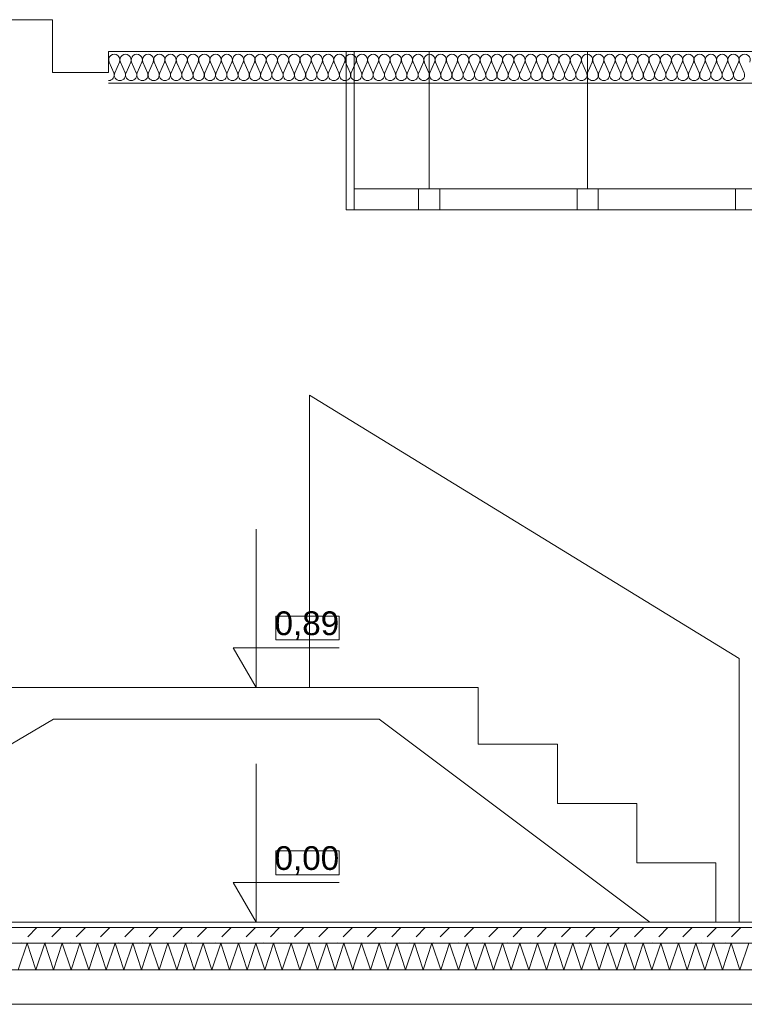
# Model space of a CAD drawing. Header units: millimetres. Extents: x 204754 to 495640, y -178579 to -98814.
# Tile 173 of 179: x 399839 to 402583, y -138877 to -135146. Entities that reach past the tile are written whole.
import ezdxf

# ---------------------------------------------------------------- set-up
doc = ezdxf.new("R2010")
doc.units = ezdxf.units.MM
doc.header["$MEASUREMENT"] = 0
doc.layers.get('0').update_dxf_attribs({"color": 252, "lineweight": 5})
for name, color, linetype, lineweight in [('Nowe_220-A Ściany', 252, 'Continuous', 5), ('Nowe_220-A Ściany_Nr_pióra__1', 252, 'Continuous', 5), ('Nowe_220-A Ściany_Nr_pióra__141', 252, 'Continuous', 5), ('Nowe_220-A Ściany_Nr_pióra__174', 252, 'Continuous', 5), ('Nowe_299-A Wymiary Opisy_Nr_pióra__7', 252, 'Continuous', 5), ('Nowe_320-W Umeblowanie_Nr_pióra__103', 252, 'Continuous', 5), ('Nowe_820-G Rysunki Obrazki_Nr_pióra__1', 252, 'Continuous', 5), ('Nowe_820-G Rysunki Obrazki_Nr_pióra__3', 252, 'Continuous', 5), ('Nowe_Nowe_220(1)-A Ściany zewnętrzne_Nr_pióra__3', 252, 'Continuous', 5)]:
    doc.layers.add(name, color=color, linetype=linetype, lineweight=lineweight)
doc.styles.add('GENERATED_STYLE_4', font='arial.ttf')

# ---------------------------------------------------------------- blocks, each defined once
blk = doc.blocks.new('podkład 20251118')
at = {"color": 252, "lineweight": 5}
for p, q in [((401048.5, -137406.2), (400809.1, -137406.2)), ((400809.1, -137406.2), (400809.1, -137496.2)), ((401048.5, -137496.2), (401048.5, -137406.2)), ((400809.1, -137496.2), (401048.5, -137496.2)), ((401048.5, -138296.2), (400809.1, -138296.2)), ((400809.1, -138296.2), (400809.1, -138386.2)), ((401048.5, -138386.2), (401048.5, -138296.2)), ((400809.1, -138386.2), (401048.5, -138386.2))]:
    blk.add_line(p, q, dxfattribs=at)
at = {"layer": 'Nowe_220-A Ściany', "color": 252, "linetype": 'Continuous', "lineweight": 5}
for p, q in [((399868.9, -138621.2), (399903.9, -138586.2)), ((399960.8, -138621.2), (399995.8, -138586.2)), ((400052.7, -138621.2), (400087.7, -138586.2)), ((400144.7, -138621.2), (400179.6, -138586.2)), ((400236.6, -138621.2), (400271.6, -138586.2)), ((400328.5, -138621.2), (400363.5, -138586.2)), ((400420.4, -138621.2), (400455.4, -138586.2)), ((400512.4, -138621.2), (400547.3, -138586.2)), ((400604.3, -138621.2), (400639.3, -138586.2)), ((400696.2, -138621.2), (400731.2, -138586.2)), ((400788.1, -138621.2), (400823.1, -138586.2)), ((400880, -138621.2), (400915, -138586.2)), ((400972, -138621.2), (401007, -138586.2)), ((401063.9, -138621.2), (401098.9, -138586.2)), ((401155.8, -138621.2), (401190.8, -138586.2)), ((401247.7, -138621.2), (401282.7, -138586.2)), ((401339.7, -138621.2), (401374.6, -138586.2)), ((401431.6, -138621.2), (401466.6, -138586.2)), ((401523.5, -138621.2), (401558.5, -138586.2)), ((401615.4, -138621.2), (401650.4, -138586.2)), ((401707.4, -138621.2), (401742.3, -138586.2)), ((401799.3, -138621.2), (401834.3, -138586.2)), ((401891.2, -138621.2), (401926.2, -138586.2)), ((401983.1, -138621.2), (402018.1, -138586.2)), ((402075.1, -138621.2), (402110, -138586.2)), ((402167, -138621.2), (402202, -138586.2)), ((402258.9, -138621.2), (402293.9, -138586.2)), ((402350.8, -138621.2), (402385.8, -138586.2)), ((402442.8, -138621.2), (402477.7, -138586.2)), ((402534.7, -138621.2), (402569.7, -138586.2)), ((399843.9, -138646.2), (399845.9, -138644.2)), ((399935.8, -138646.2), (399937.8, -138644.2)), ((400027.7, -138646.2), (400029.8, -138644.2)), ((400119.6, -138646.2), (400121.7, -138644.2)), ((400211.6, -138646.2), (400213.6, -138644.2)), ((400303.5, -138646.2), (400305.5, -138644.2)), ((400395.4, -138646.2), (400397.4, -138644.2)), ((400487.3, -138646.2), (400489.4, -138644.2)), ((400579.3, -138646.2), (400581.3, -138644.2)), ((400671.2, -138646.2), (400673.2, -138644.2)), ((400763.1, -138646.2), (400765.1, -138644.2)), ((400855, -138646.2), (400857.1, -138644.2)), ((400947, -138646.2), (400949, -138644.2)), ((401038.9, -138646.2), (401040.9, -138644.2)), ((401130.8, -138646.2), (401132.8, -138644.2)), ((401222.7, -138646.2), (401224.8, -138644.2)), ((401314.6, -138646.2), (401316.7, -138644.2)), ((401406.6, -138646.2), (401408.6, -138644.2)), ((401498.5, -138646.2), (401500.5, -138644.2)), ((401590.4, -138646.2), (401592.5, -138644.2)), ((401682.3, -138646.2), (401684.4, -138644.2)), ((401774.3, -138646.2), (401776.3, -138644.2)), ((401866.2, -138646.2), (401868.2, -138644.2)), ((401958.1, -138646.2), (401960.2, -138644.2)), ((402050, -138646.2), (402052.1, -138644.2)), ((402142, -138646.2), (402144, -138644.2)), ((402233.9, -138646.2), (402235.9, -138644.2)), ((402325.8, -138646.2), (402327.8, -138644.2)), ((402417.7, -138646.2), (402419.8, -138644.2)), ((402509.7, -138646.2), (402511.7, -138644.2))]:
    blk.add_line(p, q, dxfattribs=at)
at = {"layer": 'Nowe_220-A Ściany_Nr_pióra__1', "color": 252, "linetype": 'Continuous', "lineweight": 5}
for p, q in [((401106, -138566.2), (395703.4, -138566.2)), ((410494.7, -138566.2), (401106, -138566.2)), ((401106, -138646.2), (395703.4, -138646.2)), ((410494.7, -138646.2), (401106, -138646.2)), ((395703.4, -138746.2), (401106, -138746.2)), ((401106, -138746.2), (410494.7, -138746.2))]:
    blk.add_line(p, q, dxfattribs=at)
at = {"layer": 'Nowe_220-A Ściany_Nr_pióra__141', "color": 252, "linetype": 'Continuous', "lineweight": 5}
for p, q in [((401106, -138586.2), (395703.4, -138586.2)), ((410494.7, -138586.2), (401106, -138586.2))]:
    blk.add_line(p, q, dxfattribs=at)
at = {"layer": 'Nowe_220-A Ściany_Nr_pióra__174', "color": 252, "linetype": 'Continuous', "lineweight": 5}
for p, q in [((399866.7, -138646.2), (399833.3, -138746.2)), ((399900, -138746.2), (399866.7, -138646.2)), ((399933.3, -138646.2), (399900, -138746.2)), ((399966.7, -138746.2), (399933.3, -138646.2)), ((400000, -138646.2), (399966.7, -138746.2)), ((400033.3, -138746.2), (400000, -138646.2)), ((400066.7, -138646.2), (400033.3, -138746.2)), ((400100, -138746.2), (400066.7, -138646.2)), ((400133.3, -138646.2), (400100, -138746.2)), ((400166.7, -138746.2), (400133.3, -138646.2)), ((400200, -138646.2), (400166.7, -138746.2)), ((400233.3, -138746.2), (400200, -138646.2)), ((400266.7, -138646.2), (400233.3, -138746.2)), ((400300, -138746.2), (400266.7, -138646.2)), ((400333.3, -138646.2), (400300, -138746.2)), ((400366.7, -138746.2), (400333.3, -138646.2)), ((400400, -138646.2), (400366.7, -138746.2)), ((400433.3, -138746.2), (400400, -138646.2)), ((400466.7, -138646.2), (400433.3, -138746.2)), ((400500, -138746.2), (400466.7, -138646.2)), ((400533.3, -138646.2), (400500, -138746.2)), ((400566.7, -138746.2), (400533.3, -138646.2)), ((400600, -138646.2), (400566.7, -138746.2)), ((400633.3, -138746.2), (400600, -138646.2)), ((400666.7, -138646.2), (400633.3, -138746.2)), ((400700, -138746.2), (400666.7, -138646.2)), ((400733.3, -138646.2), (400700, -138746.2)), ((400766.7, -138746.2), (400733.3, -138646.2)), ((400800, -138646.2), (400766.7, -138746.2)), ((400833.3, -138746.2), (400800, -138646.2)), ((400866.7, -138646.2), (400833.3, -138746.2)), ((400900, -138746.2), (400866.7, -138646.2)), ((400933.3, -138646.2), (400900, -138746.2)), ((400966.7, -138746.2), (400933.3, -138646.2)), ((401000, -138646.2), (400966.7, -138746.2)), ((401033.3, -138746.2), (401000, -138646.2)), ((401066.7, -138646.2), (401033.3, -138746.2)), ((401100, -138746.2), (401066.7, -138646.2)), ((401133.3, -138646.2), (401106, -138728.1)), ((401166.7, -138746.2), (401133.3, -138646.2)), ((401200, -138646.2), (401166.7, -138746.2)), ((401233.3, -138746.2), (401200, -138646.2)), ((401266.7, -138646.2), (401233.3, -138746.2)), ((401300, -138746.2), (401266.7, -138646.2)), ((401333.3, -138646.2), (401300, -138746.2)), ((401366.7, -138746.2), (401333.3, -138646.2)), ((401400, -138646.2), (401366.7, -138746.2)), ((401433.3, -138746.2), (401400, -138646.2)), ((401466.7, -138646.2), (401433.3, -138746.2)), ((401500, -138746.2), (401466.7, -138646.2)), ((401533.3, -138646.2), (401500, -138746.2)), ((401566.7, -138746.2), (401533.3, -138646.2)), ((401600, -138646.2), (401566.7, -138746.2)), ((401633.3, -138746.2), (401600, -138646.2)), ((401666.7, -138646.2), (401633.3, -138746.2)), ((401700, -138746.2), (401666.7, -138646.2)), ((401733.3, -138646.2), (401700, -138746.2)), ((401766.7, -138746.2), (401733.3, -138646.2)), ((401800, -138646.2), (401766.7, -138746.2)), ((401833.3, -138746.2), (401800, -138646.2)), ((401866.7, -138646.2), (401833.3, -138746.2)), ((401900, -138746.2), (401866.7, -138646.2)), ((401933.3, -138646.2), (401900, -138746.2)), ((401966.7, -138746.2), (401933.3, -138646.2)), ((402000, -138646.2), (401966.7, -138746.2)), ((402033.3, -138746.2), (402000, -138646.2)), ((402066.7, -138646.2), (402033.3, -138746.2)), ((402100, -138746.2), (402066.7, -138646.2)), ((402133.3, -138646.2), (402100, -138746.2)), ((402166.7, -138746.2), (402133.3, -138646.2)), ((402200, -138646.2), (402166.7, -138746.2)), ((402233.3, -138746.2), (402200, -138646.2)), ((402266.7, -138646.2), (402233.3, -138746.2)), ((402300, -138746.2), (402266.7, -138646.2)), ((402333.3, -138646.2), (402300, -138746.2)), ((402366.7, -138746.2), (402333.3, -138646.2)), ((402400, -138646.2), (402366.7, -138746.2)), ((402433.3, -138746.2), (402400, -138646.2)), ((402466.7, -138646.2), (402433.3, -138746.2)), ((402500, -138746.2), (402466.7, -138646.2)), ((402533.3, -138646.2), (402500, -138746.2)), ((402566.7, -138746.2), (402533.3, -138646.2)), ((402600, -138646.2), (402566.7, -138746.2)), ((401106, -138728.1), (401100, -138746.2))]:
    blk.add_line(p, q, dxfattribs=at)
at = {"layer": 'Nowe_299-A Wymiary Opisy_Nr_pióra__7', "color": 252, "linetype": 'Continuous', "lineweight": 5}
for p, q in [((400734.1, -137676.2), (400734.1, -137076.2)), ((400734.1, -137676.2), (400647.1, -137526.2)), ((400647.1, -137526.2), (400734.1, -137526.2)), ((400734.1, -137526.2), (401048.5, -137526.2)), ((400734.1, -137676.2), (400621.6, -137676.2)), ((400734.1, -137676.2), (400846.6, -137676.2)), ((400734.1, -138566.2), (400734.1, -137966.2)), ((400734.1, -138566.2), (400647.1, -138416.2)), ((400647.1, -138416.2), (400734.1, -138416.2)), ((400734.1, -138416.2), (401048.5, -138416.2)), ((400734.1, -138566.2), (400621.6, -138566.2)), ((400734.1, -138566.2), (400846.6, -138566.2))]:
    blk.add_line(p, q, dxfattribs=at)
at = {"layer": 'Nowe_320-W Umeblowanie_Nr_pióra__103', "color": 252, "linetype": 'Continuous', "lineweight": 5}
for p, q in [((400195, -135346.4), (400177.2, -135306)), ((400216.3, -135306), (400198.5, -135346.4)), ((400237.6, -135346.4), (400219.9, -135306)), ((400258.9, -135306), (400241.2, -135346.4)), ((400280.2, -135346.4), (400262.5, -135306)), ((400301.6, -135306), (400283.8, -135346.4)), ((400322.9, -135346.4), (400305.1, -135306)), ((400344.2, -135306), (400326.5, -135346.4)), ((400365.5, -135346.4), (400347.8, -135306)), ((400386.8, -135306), (400369.1, -135346.4)), ((400408.1, -135346.4), (400390.4, -135306)), ((400429.5, -135306), (400411.7, -135346.4)), ((400450.8, -135346.4), (400433, -135306)), ((400472.1, -135306), (400454.4, -135346.4)), ((400493.4, -135346.4), (400475.7, -135306)), ((400514.7, -135306), (400497, -135346.4)), ((400536.1, -135346.4), (400518.3, -135306)), ((400557.4, -135306), (400539.6, -135346.4)), ((400578.7, -135346.4), (400561, -135306)), ((400600, -135306), (400582.3, -135346.4)), ((400621.3, -135346.4), (400603.6, -135306)), ((400642.6, -135306), (400624.9, -135346.4)), ((400664, -135346.4), (400646.2, -135306)), ((400685.3, -135306), (400667.5, -135346.4)), ((400706.6, -135346.4), (400688.9, -135306)), ((400727.9, -135306), (400710.2, -135346.4)), ((400749.2, -135346.4), (400731.5, -135306)), ((400770.6, -135306), (400752.8, -135346.4)), ((400791.9, -135346.4), (400774.1, -135306)), ((400813.2, -135306), (400795.5, -135346.4)), ((400834.5, -135346.4), (400816.8, -135306)), ((400855.8, -135306), (400838.1, -135346.4)), ((400877.1, -135346.4), (400859.4, -135306)), ((400898.5, -135306), (400880.7, -135346.4)), ((400919.8, -135346.4), (400902, -135306)), ((400941.1, -135306), (400923.4, -135346.4)), ((400962.4, -135346.4), (400944.7, -135306)), ((400983.7, -135306), (400966, -135346.4)), ((401005.1, -135346.4), (400987.3, -135306)), ((401026.4, -135306), (401008.6, -135346.4)), ((401047.7, -135346.4), (401030, -135306)), ((401069, -135306), (401051.3, -135346.4)), ((401090.3, -135346.4), (401072.6, -135306)), ((401111.7, -135306), (401093.9, -135346.4)), ((401133, -135346.4), (401115.2, -135306)), ((401154.3, -135306), (401136.6, -135346.4)), ((401175.6, -135346.4), (401157.9, -135306)), ((401196.9, -135306), (401179.2, -135346.4)), ((401218.2, -135346.4), (401200.5, -135306)), ((401239.6, -135306), (401221.8, -135346.4)), ((401260.9, -135346.4), (401243.1, -135306)), ((401282.2, -135306), (401264.5, -135346.4)), ((401303.5, -135346.4), (401285.8, -135306)), ((401324.8, -135306), (401307.1, -135346.4)), ((401346.2, -135346.4), (401328.4, -135306)), ((401367.5, -135306), (401349.7, -135346.4)), ((401388.8, -135346.4), (401371.1, -135306)), ((401410.1, -135306), (401392.4, -135346.4)), ((401431.4, -135346.4), (401413.7, -135306)), ((401452.7, -135306), (401435, -135346.4)), ((401474.1, -135346.4), (401456.3, -135306)), ((401495.4, -135306), (401477.6, -135346.4)), ((401516.7, -135346.4), (401499, -135306)), ((401538, -135306), (401520.3, -135346.4)), ((401559.3, -135346.4), (401541.6, -135306)), ((401580.7, -135306), (401562.9, -135346.4)), ((401602, -135346.4), (401584.2, -135306)), ((401623.3, -135306), (401605.6, -135346.4)), ((401644.6, -135346.4), (401626.9, -135306)), ((401665.9, -135306), (401648.2, -135346.4)), ((401687.2, -135346.4), (401669.5, -135306)), ((401708.6, -135306), (401690.8, -135346.4)), ((401729.9, -135346.4), (401712.1, -135306)), ((401751.2, -135306), (401733.5, -135346.4)), ((401772.5, -135346.4), (401754.8, -135306)), ((401793.8, -135306), (401776.1, -135346.4)), ((401815.2, -135346.4), (401797.4, -135306)), ((401836.5, -135306), (401818.7, -135346.4)), ((401857.8, -135346.4), (401840.1, -135306)), ((401879.1, -135306), (401861.4, -135346.4)), ((401900.4, -135346.4), (401882.7, -135306)), ((401921.7, -135306), (401904, -135346.4)), ((401943.1, -135346.4), (401925.3, -135306)), ((401964.4, -135306), (401946.6, -135346.4)), ((401985.7, -135346.4), (401968, -135306)), ((402007, -135306), (401989.3, -135346.4)), ((402028.3, -135346.4), (402010.6, -135306)), ((402049.7, -135306), (402031.9, -135346.4)), ((402071, -135346.4), (402053.2, -135306)), ((402092.3, -135306), (402074.6, -135346.4)), ((402113.6, -135346.4), (402095.9, -135306)), ((402134.9, -135306), (402117.2, -135346.4)), ((402156.2, -135346.4), (402138.5, -135306)), ((402177.6, -135306), (402159.8, -135346.4)), ((402198.9, -135346.4), (402181.1, -135306)), ((402220.2, -135306), (402202.5, -135346.4)), ((402241.5, -135346.4), (402223.8, -135306)), ((402262.8, -135306), (402245.1, -135346.4)), ((402284.2, -135346.4), (402266.4, -135306)), ((402305.5, -135306), (402287.7, -135346.4)), ((402326.8, -135346.4), (402309.1, -135306)), ((402348.1, -135306), (402330.4, -135346.4)), ((402369.4, -135346.4), (402351.7, -135306)), ((402390.8, -135306), (402373, -135346.4)), ((402412.1, -135346.4), (402394.3, -135306)), ((402433.4, -135306), (402415.7, -135346.4)), ((402454.7, -135346.4), (402437, -135306)), ((402476, -135306), (402458.3, -135346.4)), ((402497.3, -135346.4), (402479.6, -135306)), ((402518.7, -135306), (402500.9, -135346.4)), ((402540, -135346.4), (402522.2, -135306)), ((402561.3, -135306), (402543.6, -135346.4)), ((402582.6, -135346.4), (402564.9, -135306))]:
    blk.add_line(p, q, dxfattribs=at)
at = {"layer": 'Nowe_320-W Umeblowanie_Nr_pióra__103', "color": 252, "linetype": 'Continuous', "lineweight": 5, "extrusion": (0, 0, -1)}
for centre, start_param, end_param in [((400196.8, -135297.5), 4.299595, 8.266775), ((400239.4, -135297.5), 4.299595, 8.266775), ((400282, -135297.5), 4.299595, 8.266775), ((400324.7, -135297.5), 4.299595, 8.266775), ((400367.3, -135297.5), 4.299595, 8.266775), ((400409.9, -135297.5), 4.299595, 8.266775), ((400452.6, -135297.5), 4.299595, 8.266775), ((400495.2, -135297.5), 4.299595, 8.266775), ((400537.8, -135297.5), 4.299595, 8.266775), ((400580.5, -135297.5), 4.299595, 8.266775), ((400623.1, -135297.5), 4.299595, 8.266775), ((400665.8, -135297.5), 4.299595, 8.266775), ((400708.4, -135297.5), 4.299595, 8.266775), ((400751, -135297.5), 4.299595, 8.266775), ((400793.7, -135297.5), 4.299595, 8.266775), ((400836.3, -135297.5), 4.299595, 8.266775), ((400878.9, -135297.5), 4.299595, 8.266775), ((400921.6, -135297.5), 4.299595, 8.266775), ((400964.2, -135297.5), 4.299595, 8.266775), ((401006.9, -135297.5), 4.299595, 8.266775), ((401049.5, -135297.5), 4.299595, 8.266775), ((401092.1, -135297.5), 4.299595, 8.266775), ((401134.8, -135297.5), 4.299595, 8.266775), ((401177.4, -135297.5), 4.299595, 8.266775), ((401220, -135297.5), 4.299595, 8.266775), ((401262.7, -135297.5), 4.299595, 8.266775), ((401305.3, -135297.5), 4.299595, 8.266775), ((401347.9, -135297.5), 4.299595, 8.266775), ((401390.6, -135297.5), 4.299595, 8.266775), ((401433.2, -135297.5), 4.299595, 8.266775), ((401475.9, -135297.5), 4.299595, 8.266775), ((401518.5, -135297.5), 4.299595, 8.266775), ((401561.1, -135297.5), 4.299595, 8.266775), ((401603.8, -135297.5), 4.299595, 8.266775), ((401646.4, -135297.5), 4.299595, 8.266775), ((401689, -135297.5), 4.299595, 8.266775), ((401731.7, -135297.5), 4.299595, 8.266775), ((401774.3, -135297.5), 4.299595, 8.266775), ((401816.9, -135297.5), 4.299595, 8.266775), ((401859.6, -135297.5), 4.299595, 8.266775), ((401902.2, -135297.5), 4.299595, 8.266775), ((401944.9, -135297.5), 4.299595, 8.266775), ((401987.5, -135297.5), 4.299595, 8.266775), ((402030.1, -135297.5), 4.299595, 8.266775), ((402072.8, -135297.5), 4.299595, 8.266775), ((402115.4, -135297.5), 4.299595, 8.266775), ((402158, -135297.5), 4.299595, 8.266775), ((402200.7, -135297.5), 4.299595, 8.266775), ((402243.3, -135297.5), 4.299595, 8.266775), ((402285.9, -135297.5), 4.299595, 8.266775), ((402328.6, -135297.5), 4.299595, 8.266775), ((402371.2, -135297.5), 4.299595, 8.266775), ((402413.9, -135297.5), 4.299595, 8.266775), ((402456.5, -135297.5), 4.299595, 8.266775), ((402499.1, -135297.5), 4.299595, 8.266775), ((402541.8, -135297.5), 4.299595, 8.266775), ((402584.4, -135297.5), 4.299595, 8.266775), ((400175.4, -135354.9), 1.158003, 3.141593), ((400218.1, -135354.9), 3.141593, 5.125182), ((400218.1, -135354.9), 1.158003, 3.141593), ((400260.7, -135354.9), 3.141593, 5.125182), ((400260.7, -135354.9), 1.158003, 3.141593), ((400303.3, -135354.9), 3.141593, 5.125182), ((400303.3, -135354.9), 1.158003, 3.141593), ((400346, -135354.9), 3.141593, 5.125182), ((400346, -135354.9), 1.158003, 3.141593), ((400388.6, -135354.9), 3.141593, 5.125182), ((400388.6, -135354.9), 1.158003, 3.141593), ((400431.3, -135354.9), 3.141593, 5.125182), ((400431.3, -135354.9), 1.158003, 3.141593), ((400473.9, -135354.9), 3.141593, 5.125182), ((400473.9, -135354.9), 1.158003, 3.141593), ((400516.5, -135354.9), 3.141593, 5.125182), ((400516.5, -135354.9), 1.158003, 3.141593), ((400559.2, -135354.9), 3.141593, 5.125182), ((400559.2, -135354.9), 1.158003, 3.141593), ((400601.8, -135354.9), 3.141593, 5.125182), ((400601.8, -135354.9), 1.158003, 3.141593), ((400644.4, -135354.9), 3.141593, 5.125182), ((400644.4, -135354.9), 1.158003, 3.141593), ((400687.1, -135354.9), 3.141593, 5.125182), ((400687.1, -135354.9), 1.158003, 3.141593), ((400729.7, -135354.9), 3.141593, 5.125182), ((400729.7, -135354.9), 1.158003, 3.141593), ((400772.3, -135354.9), 3.141593, 5.125182), ((400772.3, -135354.9), 1.158003, 3.141593), ((400815, -135354.9), 3.141593, 5.125182), ((400815, -135354.9), 1.158003, 3.141593), ((400857.6, -135354.9), 3.141593, 5.125182), ((400857.6, -135354.9), 1.158003, 3.141593), ((400900.3, -135354.9), 3.141593, 5.125182), ((400900.3, -135354.9), 1.158003, 3.141593), ((400942.9, -135354.9), 3.141593, 5.125182), ((400942.9, -135354.9), 1.158003, 3.141593), ((400985.5, -135354.9), 3.141593, 5.125182), ((400985.5, -135354.9), 1.158003, 3.141593), ((401028.2, -135354.9), 3.141593, 5.125182), ((401028.2, -135354.9), 1.158003, 3.141593), ((401070.8, -135354.9), 3.141593, 5.125182), ((401070.8, -135354.9), 1.158003, 3.141593), ((401113.4, -135354.9), 3.141593, 5.125182), ((401113.4, -135354.9), 1.158003, 3.141593), ((401156.1, -135354.9), 3.141593, 5.125182), ((401156.1, -135354.9), 1.158003, 3.141593), ((401198.7, -135354.9), 3.141593, 5.125182), ((401198.7, -135354.9), 1.158003, 3.141593), ((401241.4, -135354.9), 3.141593, 5.125182), ((401241.4, -135354.9), 1.158003, 3.141593), ((401284, -135354.9), 3.141593, 5.125182), ((401284, -135354.9), 1.158003, 3.141593), ((401326.6, -135354.9), 3.141593, 5.125182), ((401326.6, -135354.9), 1.158003, 3.141593), ((401369.3, -135354.9), 3.141593, 5.125182), ((401369.3, -135354.9), 1.158003, 3.141593), ((401411.9, -135354.9), 3.141593, 5.125182), ((401411.9, -135354.9), 1.158003, 3.141593), ((401454.5, -135354.9), 3.141593, 5.125182), ((401454.5, -135354.9), 1.158003, 3.141593), ((401497.2, -135354.9), 3.141593, 5.125182), ((401497.2, -135354.9), 1.158003, 3.141593), ((401539.8, -135354.9), 3.141593, 5.125182), ((401539.8, -135354.9), 1.158003, 3.141593), ((401582.4, -135354.9), 3.141593, 5.125182), ((401582.4, -135354.9), 1.158003, 3.141593), ((401625.1, -135354.9), 3.141593, 5.125182), ((401625.1, -135354.9), 1.158003, 3.141593), ((401667.7, -135354.9), 3.141593, 5.125182), ((401667.7, -135354.9), 1.158003, 3.141593), ((401710.4, -135354.9), 3.141593, 5.125182), ((401710.4, -135354.9), 1.158003, 3.141593), ((401753, -135354.9), 3.141593, 5.125182), ((401753, -135354.9), 1.158003, 3.141593), ((401795.6, -135354.9), 3.141593, 5.125182), ((401795.6, -135354.9), 1.158003, 3.141593), ((401838.3, -135354.9), 3.141593, 5.125182), ((401838.3, -135354.9), 1.158003, 3.141593), ((401880.9, -135354.9), 3.141593, 5.125182), ((401880.9, -135354.9), 1.158003, 3.141593), ((401923.5, -135354.9), 3.141593, 5.125182), ((401923.5, -135354.9), 1.158003, 3.141593), ((401966.2, -135354.9), 3.141593, 5.125182), ((401966.2, -135354.9), 1.158003, 3.141593), ((402008.8, -135354.9), 3.141593, 5.125182), ((402008.8, -135354.9), 1.158003, 3.141593), ((402051.4, -135354.9), 3.141593, 5.125182), ((402051.4, -135354.9), 1.158003, 3.141593), ((402094.1, -135354.9), 3.141593, 5.125182), ((402094.1, -135354.9), 1.158003, 3.141593), ((402136.7, -135354.9), 3.141593, 5.125182), ((402136.7, -135354.9), 1.158003, 3.141593), ((402179.4, -135354.9), 3.141593, 5.125182), ((402179.4, -135354.9), 1.158003, 3.141593), ((402222, -135354.9), 3.141593, 5.125182), ((402222, -135354.9), 1.158003, 3.141593), ((402264.6, -135354.9), 3.141593, 5.125182), ((402264.6, -135354.9), 1.158003, 3.141593), ((402307.3, -135354.9), 3.141593, 5.125182), ((402307.3, -135354.9), 1.158003, 3.141593), ((402349.9, -135354.9), 3.141593, 5.125182), ((402349.9, -135354.9), 1.158003, 3.141593), ((402392.5, -135354.9), 3.141593, 5.125182), ((402392.5, -135354.9), 1.158003, 3.141593), ((402435.2, -135354.9), 3.141593, 5.125182), ((402435.2, -135354.9), 1.158003, 3.141593), ((402477.8, -135354.9), 3.141593, 5.125182), ((402477.8, -135354.9), 1.158003, 3.141593), ((402520.5, -135354.9), 3.141593, 5.125182), ((402520.5, -135354.9), 1.158003, 3.141593), ((402563.1, -135354.9), 3.141593, 5.125182), ((402563.1, -135354.9), 1.158003, 3.141593)]:
    blk.add_ellipse(centre, major_axis=(0, 21.3), ratio=0.99763, start_param=start_param, end_param=end_param, dxfattribs=at)
at = {"layer": 'Nowe_820-G Rysunki Obrazki_Nr_pióra__1', "color": 252, "linetype": 'Continuous', "lineweight": 5}
for p, q in [((408319, -135266.2), (400175.4, -135266.2)), ((408319, -135386.2), (400175.4, -135386.2))]:
    blk.add_line(p, q, dxfattribs=at)
at = {"layer": 'Nowe_820-G Rysunki Obrazki_Nr_pióra__3', "color": 252, "linetype": 'Continuous', "lineweight": 5}
for p, q in [((399244.8, -135145.5), (399962.6, -135145.5)), ((399962.6, -135145.5), (399962.6, -135345.6)), ((400175.4, -135345.6), (400175.4, -135266.2)), ((400175.4, -135266.2), (401023.5, -135266.2)), ((401106, -135266.2), (401023.5, -135266.2)), ((401075.7, -135866.2), (401075.7, -135266.2)), ((401106, -135266.2), (410094.5, -135266.2)), ((401106, -135866.2), (401106, -135266.2)), ((399962.6, -135345.6), (400175.4, -135345.6)), ((400936.2, -136568.8), (402564.1, -137566.2)), ((400936.2, -136568.8), (400936.2, -137676.2)), ((402564.1, -137566.2), (402564.1, -138566.2)), ((399611.3, -137676.2), (401575.4, -137676.2)), ((401575.4, -137676.2), (401575.4, -137891.2)), ((399966.7, -137796.9), (398509.4, -138655.3)), ((399966.7, -137796.9), (401199.7, -137796.9)), ((401199.7, -137796.9), (402225.4, -138566.2)), ((401875.4, -137891.2), (401575.4, -137891.2)), ((401875.4, -137891.2), (401875.4, -138116.2)), ((402175.4, -138116.2), (401875.4, -138116.2)), ((402175.4, -138116.2), (402175.4, -138341.2)), ((402475.4, -138341.2), (402175.4, -138341.2)), ((402475.4, -138341.2), (402475.4, -138566.2)), ((395703.4, -138566.2), (400559.7, -138566.2)), ((401106, -138566.2), (410494.7, -138566.2)), ((394267.8, -138877.5), (412241.6, -138877.5))]:
    blk.add_line(p, q, dxfattribs=at)
at = {"layer": 'Nowe_Nowe_220(1)-A Ściany zewnętrzne_Nr_pióra__3', "color": 252, "linetype": 'Continuous', "lineweight": 5}
for p, q in [((401389.6, -135786.2), (401389.6, -135266.2)), ((401989.6, -135786.2), (401989.6, -135266.2)), ((408319, -135786.2), (401106, -135786.2)), ((401349.6, -135786.2), (401349.6, -135866.2)), ((401429.6, -135786.2), (401429.6, -135866.2)), ((401949.6, -135786.2), (401949.6, -135866.2)), ((402029.6, -135786.2), (402029.6, -135866.2)), ((402549.6, -135786.2), (402549.6, -135866.2)), ((408319, -135866.2), (401075.7, -135866.2))]:
    blk.add_line(p, q, dxfattribs=at)
at = {"layer": 'Nowe_299-A Wymiary Opisy_Nr_pióra__7', "color": 252, "lineweight": 5, "style": 'GENERATED_STYLE_4'}
for s, p in [('0,89', (400803.9, -137478.2)), ('0,00', (400803.9, -138368.2))]:
    blk.add_text(s, height=90, dxfattribs=at).set_placement(p)

msp = doc.modelspace()

# ---------------------------------------------------------------- block references
msp.add_blockref('podkład 20251118', (0, 0))

doc.saveas('drawing.dxf')
